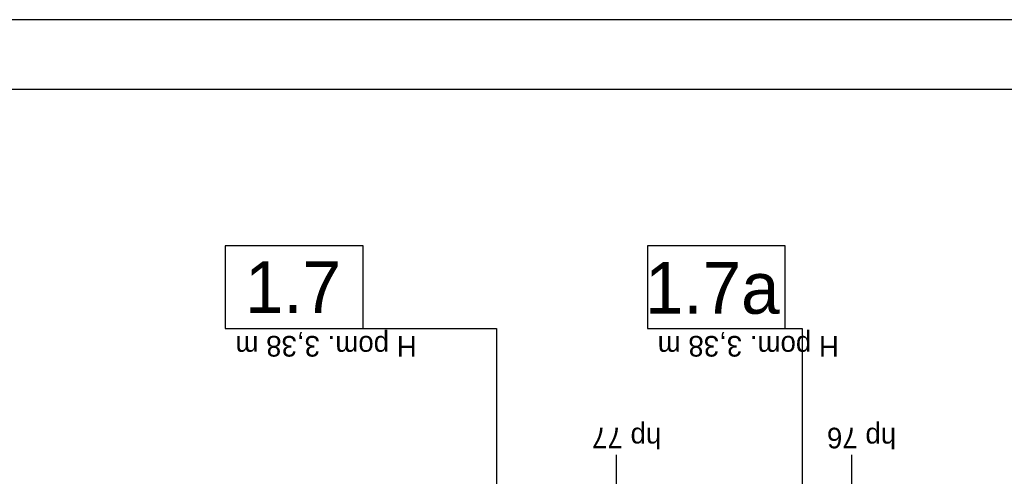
# Model space of a CAD drawing. Header units: millimetres. Extents: x 45180 to 119519, y 31297 to 302414.
# Tile 31 of 97: x 56868 to 65442, y 156172 to 160153. Entities that reach past the tile are written whole.
import ezdxf

# ---------------------------------------------------------------- set-up
doc = ezdxf.new("R2010")
doc.units = ezdxf.units.MM
doc.header["$MEASUREMENT"] = 0
doc.layers.add('#podkład', color=252, linetype='Continuous')
doc.layers.add('_TABELA', color=7, linetype='Continuous')
doc.styles.add('GENERATED_STYLE_4', font='txt')
doc.styles.add('GENERATED_STYLE_5', font='txt')

msp = doc.modelspace()

# ---------------------------------------------------------------- linework, layer by layer
at = {"layer": '#podkład', "linetype": 'Continuous'}
for p, q in [((59858.2, 158181.5), (58658.2, 158181.5)), ((58658.2, 158181.5), (58658.2, 157461.5)), ((59858.2, 157461.5), (59858.2, 158181.5)), ((63535, 158181.5), (62335, 158181.5)), ((62335, 158181.5), (62335, 157461.5)), ((63535, 157461.5), (63535, 158181.5)), ((58658.2, 157461.5), (61021.4, 157461.5)), ((58658.2, 157461.5), (59858.2, 157461.5)), ((61021.4, 157461.5), (61021.4, 153830.8)), ((62335, 157461.5), (63682.5, 157461.5)), ((62335, 157461.5), (63535, 157461.5)), ((63682.5, 157461.5), (63682.5, 153755.8)), ((62065, 154989.7), (62065, 156359.7)), ((64115, 154989.7), (64115, 156359.7))]:
    msp.add_line(p, q, dxfattribs=at)
at = {"layer": '_TABELA', "color": 7}
for p, q in [((115779.6, 160153.1), (45179.6, 160153.1)), ((115179.6, 159543.1), (47679.6, 159543.1))]:
    msp.add_line(p, q, dxfattribs=at)

# ---------------------------------------------------------------- texts
at = {"layer": '#podkład', "linetype": 'Continuous', "style": 'GENERATED_STYLE_4'}
for s, p in [('1.7', (58829.6, 157596.5)), ('1.7a', (62313.6, 157588.9))]:
    msp.add_text(s, height=450, dxfattribs=at).set_placement(p)
at = {"layer": '#podkład', "linetype": 'Continuous', "style": 'GENERATED_STYLE_5'}
for s, p in [('H pom. 3,38 m', (60325.3, 157395.6)), ('H pom. 3,38 m', (64002.2, 157395.6)), ('hp 77', (62455, 156596)), ('hp 76', (64500.7, 156595.4))]:
    msp.add_text(s, height=180, rotation=180, dxfattribs=at).set_placement(p)

doc.saveas('drawing.dxf')
